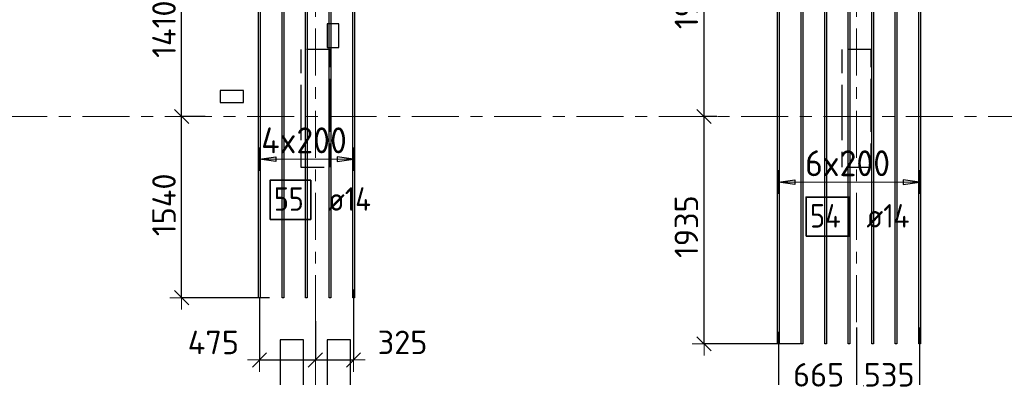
# Model space of a CAD drawing. Header units: metres. Extents: x -38 to 98, y -15 to 19.
# Tile 6 of 64: x 7 to 15, y 1 to 4. Entities that reach past the tile are written whole.
import ezdxf

# ---------------------------------------------------------------- set-up
doc = ezdxf.new("R2010")
doc.units = ezdxf.units.M
doc.header["$PDMODE"] = 65
for name, pattern in [('______11', [0.5, 0.4, -0.05, 0, -0.05]), ('______2', [0.27, 0.2, -0.07]), ('______5', [1.1, 0.8, -0.1, 0.1, -0.1])]:
    doc.linetypes.add(name, pattern=pattern)
for name, color, linetype, lineweight in [('XR$2$Осевая линия (1)', 7, '______5', 13), ('XR$3$Перекрытие (1)', 7, 'Continuous', 35), ('XR$3$Размерная линия (1)', 7, 'Continuous', 13), ('XR$5$Стена (1)', 7, 'Continuous', 35)]:
    doc.layers.add(name, color=color, linetype=linetype, lineweight=lineweight)
doc.layers.add('XR$3$Арм.стержн.Доп. Арм. верхн.зоны У', color=7, linetype='Continuous', lineweight=35, true_color=0x739641)
doc.styles.add('ISOCPEUR', font='txt')
doc.dimstyles.new('DIMSTYLE_3', dxfattribs={"dimtxt": 0.2, "dimasz": 0.2, "dimexe": 0, "dimexo": 0, "dimgap": 0.1, "dimtad": 2, "dimdec": 0, "dimlfac": 1000, "dimrnd": 5, "dimzin": 12, "dimdsep": 46, "dimtxsty": 'ISOCPEUR', "dimblk1": 'ALL_ML_STRICH', "dimblk2": 'ALL_ML_STRICH', "dimsah": 1, "dimcen": 0, "dimclrd": 7, "dimclre": 256, "dimclrt": 7, "dimadec": 0, "dimazin": 0, "dimtfac": 1, "dimtdec": 0, "dimtix": 1, "dimtmove": 2, "dimatfit": 3, "dimfxl": 0, "dimtzin": 0, "dimlwd": 0, "dimlwe": -3, "dimarcsym": 0})
doc.dimstyles.new('DIMSTYLE_7', dxfattribs={"dimtxt": 0.2, "dimasz": 0.2, "dimexe": 0, "dimexo": 0, "dimgap": 0.1, "dimtad": 2, "dimdec": 0, "dimlfac": 1000, "dimrnd": 5, "dimzin": 12, "dimdsep": 46, "dimtxsty": 'ISOCPEUR', "dimblk1": 'ALL_ML_STRICH', "dimblk2": 'ALL_ML_STRICH', "dimsah": 1, "dimcen": 0, "dimclrd": 7, "dimclre": 256, "dimclrt": 7, "dimadec": 0, "dimazin": 0, "dimtfac": 1, "dimtdec": 0, "dimtix": 1, "dimtmove": 2, "dimatfit": 3, "dimfxl": 0, "dimtvp": 1.2, "dimtzin": 0, "dimlwd": 0, "dimlwe": -3, "dimarcsym": 0})

# ---------------------------------------------------------------- blocks, each defined once
blk = doc.blocks.new('ALL_ML_STRICH')
at = {"color": 0, "linetype": 'ByBlock', "lineweight": -2}
for p, q in [((0, -0.5), (0, 0.5)), ((-1, 0), (0.5, 0)), ((-0.3, -0.3), (0.3, 0.3))]:
    blk.add_line(p, q, dxfattribs=at)
blk = doc.blocks.new('*D57')
at = {"layer": 'DEFPOINTS', "color": 7, "linetype": 'Continuous', "lineweight": 13, "transparency": 33554687}
for p in [(8.2339, 3.3), (8.0129, 1.7586), (8.7791, 1.7586)]:
    blk.add_point(p, dxfattribs=at)
at = {"layer": 'XR$3$Размерная линия (1)', "color": 9, "linetype": 'Continuous', "lineweight": -2, "true_color": 0xc7c7c7, "transparency": 33554687}
for p, q in [((8.2139, 3.3), (8.0129, 3.3)), ((8.7591, 1.7586), (8.0129, 1.7586))]:
    blk.add_line(p, q, dxfattribs=at)
at = {"layer": 'XR$3$Размерная линия (1)', "color": 7, "linetype": 'Continuous', "lineweight": -2, "transparency": 33554687}
blk.add_line((8.0129, 1.7586), (8.0129, 3.3), dxfattribs=at)
at = {"layer": 'XR$3$Размерная линия (1)', "color": 7, "linetype": 'Continuous', "lineweight": 13, "transparency": 33554687, "xscale": 0.2, "yscale": 0.2, "zscale": 0.2}
for p, rotation in [((8.0129, 3.3), 90), ((8.0129, 1.7586), 270)]:
    blk.add_blockref('ALL_ML_STRICH', p, dxfattribs=dict(at, rotation=rotation))
at = {"layer": 'XR$3$Размерная линия (1)', "color": 7, "linetype": 'Continuous', "lineweight": 13, "transparency": 33554687, "insert": (7.8629, 2.5493), "char_height": 0.2, "width": 0.8, "attachment_point": 5, "rotation": 90, "style": 'ISOCPEUR'}
blk.add_mtext('\\A1;{1540}', dxfattribs=at)
blk = doc.blocks.new('*D58')
at = {"layer": 'DEFPOINTS', "color": 7, "linetype": 'Continuous', "lineweight": 13, "transparency": 33554687}
for p in [(8.7603, 4.7086), (8.0129, 3.3), (8.2339, 3.3)]:
    blk.add_point(p, dxfattribs=at)
at = {"layer": 'XR$3$Размерная линия (1)', "color": 9, "linetype": 'Continuous', "lineweight": -2, "true_color": 0xc7c7c7, "transparency": 33554687}
for p, q in [((8.7403, 4.7086), (8.0129, 4.7086)), ((8.2139, 3.3), (8.0129, 3.3))]:
    blk.add_line(p, q, dxfattribs=at)
at = {"layer": 'XR$3$Размерная линия (1)', "color": 7, "linetype": 'Continuous', "lineweight": -2, "transparency": 33554687}
blk.add_line((8.0129, 3.3), (8.0129, 4.7086), dxfattribs=at)
at = {"layer": 'XR$3$Размерная линия (1)', "color": 7, "linetype": 'Continuous', "lineweight": 13, "transparency": 33554687, "xscale": 0.2, "yscale": 0.2, "zscale": 0.2}
for p, rotation in [((8.0129, 4.7086), 90), ((8.0129, 3.3), 270)]:
    blk.add_blockref('ALL_ML_STRICH', p, dxfattribs=dict(at, rotation=rotation))
at = {"layer": 'XR$3$Размерная линия (1)', "color": 7, "linetype": 'Continuous', "lineweight": 13, "transparency": 33554687, "insert": (7.8629, 4.0443), "char_height": 0.2, "width": 0.8, "attachment_point": 5, "rotation": 90, "style": 'ISOCPEUR'}
blk.add_mtext('\\A1;{1410}', dxfattribs=at)
blk = doc.blocks.new('*D59')
at = {"layer": 'DEFPOINTS', "color": 7, "linetype": 'Continuous', "lineweight": 13, "transparency": 33554687}
for p in [(12.5825, 3.3), (12.4542, 1.3662), (13.2933, 1.3662)]:
    blk.add_point(p, dxfattribs=at)
at = {"layer": 'XR$3$Размерная линия (1)', "color": 9, "linetype": 'Continuous', "lineweight": -2, "true_color": 0xc7c7c7, "transparency": 33554687}
for p, q in [((12.5625, 3.3), (12.4542, 3.3)), ((13.2733, 1.3662), (12.4542, 1.3662))]:
    blk.add_line(p, q, dxfattribs=at)
at = {"layer": 'XR$3$Размерная линия (1)', "color": 7, "linetype": 'Continuous', "lineweight": -2, "transparency": 33554687}
blk.add_line((12.4542, 1.3662), (12.4542, 3.3), dxfattribs=at)
at = {"layer": 'XR$3$Размерная линия (1)', "color": 7, "linetype": 'Continuous', "lineweight": 13, "transparency": 33554687, "xscale": 0.2, "yscale": 0.2, "zscale": 0.2}
for p, rotation in [((12.4542, 3.3), 90), ((12.4542, 1.3662), 270)]:
    blk.add_blockref('ALL_ML_STRICH', p, dxfattribs=dict(at, rotation=rotation))
at = {"layer": 'XR$3$Размерная линия (1)', "color": 7, "linetype": 'Continuous', "lineweight": 13, "transparency": 33554687, "insert": (12.3042, 2.3631), "char_height": 0.2, "width": 0.8, "attachment_point": 5, "rotation": 90, "style": 'ISOCPEUR'}
blk.add_mtext('\\A1;{1935}', dxfattribs=at)
blk = doc.blocks.new('*D60')
at = {"layer": 'DEFPOINTS', "color": 7, "linetype": 'Continuous', "lineweight": 13, "transparency": 33554687}
for p in [(13.3414, 5.2662), (12.4542, 3.3), (12.5825, 3.3)]:
    blk.add_point(p, dxfattribs=at)
at = {"layer": 'XR$3$Размерная линия (1)', "color": 9, "linetype": 'Continuous', "lineweight": -2, "true_color": 0xc7c7c7, "transparency": 33554687}
for p, q in [((13.3214, 5.2662), (12.4542, 5.2662)), ((12.5625, 3.3), (12.4542, 3.3))]:
    blk.add_line(p, q, dxfattribs=at)
at = {"layer": 'XR$3$Размерная линия (1)', "color": 7, "linetype": 'Continuous', "lineweight": -2, "transparency": 33554687}
blk.add_line((12.4542, 3.3), (12.4542, 5.2662), dxfattribs=at)
at = {"layer": 'XR$3$Размерная линия (1)', "color": 7, "linetype": 'Continuous', "lineweight": 13, "transparency": 33554687, "xscale": 0.2, "yscale": 0.2, "zscale": 0.2}
for p, rotation in [((12.4542, 5.2662), 90), ((12.4542, 3.3), 270)]:
    blk.add_blockref('ALL_ML_STRICH', p, dxfattribs=dict(at, rotation=rotation))
at = {"layer": 'XR$3$Размерная линия (1)', "color": 7, "linetype": 'Continuous', "lineweight": 13, "transparency": 33554687, "insert": (12.3042, 4.3131), "char_height": 0.2, "width": 0.8, "attachment_point": 5, "rotation": 90, "style": 'ISOCPEUR'}
blk.add_mtext('\\A1;{1965}', dxfattribs=at)
blk = doc.blocks.new('*D109')
at = {"layer": 'DEFPOINTS', "color": 7, "linetype": 'Continuous', "lineweight": 13, "transparency": 33554687}
for p in [(8.6743, 1.7834), (9.15, 1.5781), (8.6743, 1.2286)]:
    blk.add_point(p, dxfattribs=at)
at = {"layer": 'XR$3$Размерная линия (1)', "color": 9, "linetype": 'Continuous', "lineweight": -2, "true_color": 0xc7c7c7, "transparency": 33554687}
for p, q in [((8.6743, 1.7634), (8.6743, 1.2286)), ((9.15, 1.5581), (9.15, 1.2286))]:
    blk.add_line(p, q, dxfattribs=at)
at = {"layer": 'XR$3$Размерная линия (1)', "color": 7, "linetype": 'Continuous', "lineweight": -2, "transparency": 33554687}
blk.add_line((8.6743, 1.2286), (9.15, 1.2286), dxfattribs=at)
at = {"layer": 'XR$3$Размерная линия (1)', "color": 7, "linetype": 'Continuous', "lineweight": 13, "transparency": 33554687, "xscale": 0.2, "yscale": 0.2, "zscale": 0.2, "rotation": 180}
blk.add_blockref('ALL_ML_STRICH', (8.6743, 1.2286), dxfattribs=at)
at = {"layer": 'XR$3$Размерная линия (1)', "color": 7, "linetype": 'Continuous', "lineweight": 13, "transparency": 33554687, "xscale": 0.2, "yscale": 0.2, "zscale": 0.2}
blk.add_blockref('ALL_ML_STRICH', (9.15, 1.2286), dxfattribs=at)
at = {"layer": 'XR$3$Размерная линия (1)', "color": 7, "linetype": 'Continuous', "lineweight": 13, "transparency": 33554687, "insert": (8.2827, 1.3777), "char_height": 0.2, "width": 0.6, "attachment_point": 5, "style": 'ISOCPEUR'}
blk.add_mtext('\\A1;{475}', dxfattribs=at)
blk = doc.blocks.new('*D110')
at = {"layer": 'DEFPOINTS', "color": 7, "linetype": 'Continuous', "lineweight": 13, "transparency": 33554687}
for p in [(9.4743, 1.849), (9.15, 1.5781), (9.15, 1.2286)]:
    blk.add_point(p, dxfattribs=at)
at = {"layer": 'XR$3$Размерная линия (1)', "color": 9, "linetype": 'Continuous', "lineweight": -2, "true_color": 0xc7c7c7, "transparency": 33554687}
for p, q in [((9.4743, 1.829), (9.4743, 1.2286)), ((9.15, 1.5581), (9.15, 1.2286))]:
    blk.add_line(p, q, dxfattribs=at)
at = {"layer": 'XR$3$Размерная линия (1)', "color": 7, "linetype": 'Continuous', "lineweight": -2, "transparency": 33554687}
blk.add_line((9.15, 1.2286), (9.4743, 1.2286), dxfattribs=at)
at = {"layer": 'XR$3$Размерная линия (1)', "color": 7, "linetype": 'Continuous', "lineweight": 13, "transparency": 33554687, "xscale": 0.2, "yscale": 0.2, "zscale": 0.2, "rotation": 180}
blk.add_blockref('ALL_ML_STRICH', (9.15, 1.2286), dxfattribs=at)
at = {"layer": 'XR$3$Размерная линия (1)', "color": 7, "linetype": 'Continuous', "lineweight": 13, "transparency": 33554687, "xscale": 0.2, "yscale": 0.2, "zscale": 0.2}
blk.add_blockref('ALL_ML_STRICH', (9.4743, 1.2286), dxfattribs=at)
at = {"layer": 'XR$3$Размерная линия (1)', "color": 7, "linetype": 'Continuous', "lineweight": 13, "transparency": 33554687, "insert": (9.8912, 1.3785), "char_height": 0.2, "width": 0.6, "attachment_point": 5, "style": 'ISOCPEUR'}
blk.add_mtext('\\A1;{325}', dxfattribs=at)
blk = doc.blocks.new('*D111')
at = {"layer": 'DEFPOINTS', "color": 7, "linetype": 'Continuous', "lineweight": 13, "transparency": 33554687}
for p in [(13.75, 1.5251), (13.0875, 1.4868), (13.0875, 0.9523)]:
    blk.add_point(p, dxfattribs=at)
at = {"layer": 'XR$3$Размерная линия (1)', "color": 9, "linetype": 'Continuous', "lineweight": -2, "true_color": 0xc7c7c7, "transparency": 33554687}
for p, q in [((13.0875, 1.4668), (13.0875, 0.9523)), ((13.75, 1.5051), (13.75, 0.9523))]:
    blk.add_line(p, q, dxfattribs=at)
at = {"layer": 'XR$3$Размерная линия (1)', "color": 7, "linetype": 'Continuous', "lineweight": -2, "transparency": 33554687}
blk.add_line((13.0875, 0.9523), (13.75, 0.9523), dxfattribs=at)
at = {"layer": 'XR$3$Размерная линия (1)', "color": 7, "linetype": 'Continuous', "lineweight": 13, "transparency": 33554687, "xscale": 0.2, "yscale": 0.2, "zscale": 0.2, "rotation": 180}
blk.add_blockref('ALL_ML_STRICH', (13.0875, 0.9523), dxfattribs=at)
at = {"layer": 'XR$3$Размерная линия (1)', "color": 7, "linetype": 'Continuous', "lineweight": 13, "transparency": 33554687, "xscale": 0.2, "yscale": 0.2, "zscale": 0.2}
blk.add_blockref('ALL_ML_STRICH', (13.75, 0.9523), dxfattribs=at)
at = {"layer": 'XR$3$Размерная линия (1)', "color": 7, "linetype": 'Continuous', "lineweight": 13, "transparency": 33554687, "insert": (13.4287, 1.1023), "char_height": 0.2, "width": 0.6, "attachment_point": 5, "style": 'ISOCPEUR'}
blk.add_mtext('\\A1;{665}', dxfattribs=at)
blk = doc.blocks.new('*D112')
at = {"layer": 'DEFPOINTS', "color": 7, "linetype": 'Continuous', "lineweight": 13, "transparency": 33554687}
for p in [(13.75, 1.5251), (14.2875, 1.5251), (13.75, 0.9523)]:
    blk.add_point(p, dxfattribs=at)
at = {"layer": 'XR$3$Размерная линия (1)', "color": 9, "linetype": 'Continuous', "lineweight": -2, "true_color": 0xc7c7c7, "transparency": 33554687}
for p, q in [((13.75, 1.5051), (13.75, 0.9523)), ((14.2875, 1.5051), (14.2875, 0.9523))]:
    blk.add_line(p, q, dxfattribs=at)
at = {"layer": 'XR$3$Размерная линия (1)', "color": 7, "linetype": 'Continuous', "lineweight": -2, "transparency": 33554687}
blk.add_line((13.75, 0.9523), (14.2875, 0.9523), dxfattribs=at)
at = {"layer": 'XR$3$Размерная линия (1)', "color": 7, "linetype": 'Continuous', "lineweight": 13, "transparency": 33554687, "xscale": 0.2, "yscale": 0.2, "zscale": 0.2, "rotation": 180}
blk.add_blockref('ALL_ML_STRICH', (13.75, 0.9523), dxfattribs=at)
at = {"layer": 'XR$3$Размерная линия (1)', "color": 7, "linetype": 'Continuous', "lineweight": 13, "transparency": 33554687, "xscale": 0.2, "yscale": 0.2, "zscale": 0.2}
blk.add_blockref('ALL_ML_STRICH', (14.2875, 0.9523), dxfattribs=at)
at = {"layer": 'XR$3$Размерная линия (1)', "color": 7, "linetype": 'Continuous', "lineweight": 13, "transparency": 33554687, "insert": (14.0287, 1.1023), "char_height": 0.2, "width": 0.6, "attachment_point": 5, "style": 'ISOCPEUR'}
blk.add_mtext('\\A1;{535}', dxfattribs=at)

msp = doc.modelspace()

# ---------------------------------------------------------------- linework, layer by layer
at = {"layer": 'XR$2$Осевая линия (1)', "color": 253, "linetype": '______11', "lineweight": 13, "true_color": 0xa0a0a0, "transparency": 33554687}
for p, q in [((9.15, -2.65), (9.15, 18.35)), ((13.75, -2.65), (13.75, 8.13)), ((-2.63, 3.3), (62.6, 3.3))]:
    msp.add_line(p, q, dxfattribs=at)
at = {"layer": 'XR$3$Арм.стержн.Доп. Арм. верхн.зоны У', "color": 253, "linetype": 'Continuous', "lineweight": -3, "true_color": 0xa0a0a0, "transparency": 33554687}
for p, q in [((8.6743, 2.9378), (8.6743, 3.0378)), ((9.4743, 2.9378), (9.4743, 3.0378)), ((8.6743, 2.9378), (8.6743, 2.8378)), ((9.4743, 2.9378), (9.4743, 2.8378)), ((13.0875, 2.7427), (13.0875, 2.8427)), ((14.2875, 2.7427), (14.2875, 2.8427)), ((13.0875, 2.7427), (13.0875, 2.6427)), ((14.2875, 2.7427), (14.2875, 2.6427))]:
    msp.add_line(p, q, dxfattribs=at)
at = {"layer": 'XR$3$Арм.стержн.Доп. Арм. верхн.зоны У', "color": 7, "linetype": 'Continuous', "lineweight": 25, "transparency": 33554687}
for p, q in [((8.6743, 2.9378), (8.8143, 2.9578)), ((8.8143, 2.9178), (8.6743, 2.9378)), ((8.8143, 2.9578), (8.8143, 2.9178)), ((9.4743, 2.9378), (9.3343, 2.9578)), ((9.3343, 2.9578), (9.3343, 2.9178)), ((9.3343, 2.9178), (9.4743, 2.9378)), ((13.0875, 2.7427), (13.2275, 2.7627)), ((13.2275, 2.7627), (13.2275, 2.7227)), ((14.2875, 2.7427), (14.1475, 2.7627)), ((14.1475, 2.7627), (14.1475, 2.7227)), ((13.2275, 2.7227), (13.0875, 2.7427)), ((14.1475, 2.7227), (14.2875, 2.7427))]:
    msp.add_line(p, q, dxfattribs=at)
at = {"layer": 'XR$3$Арм.стержн.Доп. Арм. верхн.зоны У', "color": 7, "linetype": 'Continuous', "lineweight": 13, "transparency": 33554687}
for p, q in [((8.6743, 2.9378), (8.6743, 2.9378)), ((8.6743, 2.9378), (9.4743, 2.9378)), ((9.4743, 2.9378), (9.4743, 2.9378)), ((13.0875, 2.7427), (13.0875, 2.7427)), ((14.2875, 2.7427), (14.2875, 2.7427))]:
    msp.add_line(p, q, dxfattribs=at)
at = {"layer": 'XR$3$Арм.стержн.Доп. Арм. верхн.зоны У', "color": 7, "linetype": 'Continuous', "lineweight": 25, "transparency": 33554687}
for points in [[(13.0805, 1.3662), (13.0805, 5.2662), (13.0945, 5.2662), (13.0945, 1.3662), (13.0805, 1.3662)], [(13.2805, 1.3662), (13.2805, 5.2662), (13.2945, 5.2662), (13.2945, 1.3662), (13.2805, 1.3662)], [(13.4805, 1.3662), (13.4805, 5.2662), (13.4945, 5.2662), (13.4945, 1.3662), (13.4805, 1.3662)], [(13.6805, 1.3662), (13.6805, 5.2662), (13.6945, 5.2662), (13.6945, 1.3662), (13.6805, 1.3662)], [(13.8805, 1.3662), (13.8805, 5.2662), (13.8945, 5.2662), (13.8945, 1.3662), (13.8805, 1.3662)], [(14.0805, 1.3662), (14.0805, 5.2662), (14.0945, 5.2662), (14.0945, 1.3662), (14.0805, 1.3662)], [(14.2805, 1.3662), (14.2805, 5.2662), (14.2945, 5.2662), (14.2945, 1.3662), (14.2805, 1.3662)], [(8.6673, 1.7586), (8.6673, 4.7086), (8.6813, 4.7086), (8.6813, 1.7586), (8.6673, 1.7586)], [(8.8673, 1.7586), (8.8673, 4.7086), (8.8813, 4.7086), (8.8813, 1.7586), (8.8673, 1.7586)], [(9.0673, 1.7586), (9.0673, 4.7086), (9.0813, 4.7086), (9.0813, 1.7586), (9.0673, 1.7586)], [(9.2673, 1.7586), (9.2673, 4.7086), (9.2813, 4.7086), (9.2813, 1.7586), (9.2673, 1.7586)], [(9.4673, 1.7586), (9.4673, 4.7086), (9.4813, 4.7086), (9.4813, 1.7586), (9.4673, 1.7586)]]:
    msp.add_lwpolyline(points, dxfattribs=at)
at = {"layer": 'XR$3$Арм.стержн.Доп. Арм. верхн.зоны У', "color": 7, "linetype": 'Continuous', "lineweight": 35, "transparency": 33554687}
for points in [[(8.7644, 2.4251), (9.1111, 2.4251), (9.1111, 2.7584), (8.7644, 2.7584), (8.7644, 2.4251)], [(13.3223, 2.2821), (13.689, 2.2821), (13.689, 2.6154), (13.3223, 2.6154), (13.3223, 2.2821)]]:
    msp.add_lwpolyline(points, dxfattribs=at)
at = {"layer": 'XR$3$Арм.стержн.Доп. Арм. верхн.зоны У', "color": 7, "linetype": 'Continuous', "lineweight": 13, "transparency": 33554687}
msp.add_lwpolyline([(13.0875, 2.7427), (13.1645, 2.7427), (13.1645, 2.7427), (14.2875, 2.7427)], dxfattribs=at)
at = {"layer": 'XR$3$Перекрытие (1)', "color": 7, "linetype": 'Continuous', "lineweight": 25, "transparency": 33554687}
for p, q in [((9.25, 4.0881), (9.25, 3.8881)), ((9.35, 4.0881), (9.25, 4.0881)), ((9.35, 3.8881), (9.35, 4.0881)), ((9.25, 3.8881), (9.35, 3.8881)), ((8.3403, 3.521), (8.3403, 3.421)), ((8.5403, 3.521), (8.3403, 3.521)), ((8.5403, 3.421), (8.5403, 3.521)), ((8.3403, 3.421), (8.5403, 3.421)), ((8.85, 1.4), (8.85, 1)), ((9.05, 1.4), (8.85, 1.4)), ((9.05, 1), (9.05, 1.4)), ((9.25, 1.4), (9.25, 1)), ((9.45, 1.4), (9.25, 1.4)), ((9.45, 1), (9.45, 1.4))]:
    msp.add_line(p, q, dxfattribs=at)
at = {"layer": 'XR$5$Стена (1)', "color": 253, "linetype": '______2', "lineweight": -3, "true_color": 0xa0a0a0, "transparency": 33554687}
for p, q in [((9.025, 3.87), (9.025, 3.42)), ((9.275, 3.87), (9.025, 3.87)), ((9.275, 3.42), (9.275, 3.87)), ((13.625, 3.87), (13.625, 3.42)), ((13.875, 3.87), (13.625, 3.87)), ((13.875, 3.42), (13.875, 3.87)), ((9.025, 3.42), (9.025, 3.3)), ((9.275, 3.3), (9.275, 3.42)), ((13.625, 3.42), (13.625, 3.3)), ((13.875, 3.3), (13.875, 3.42)), ((9.025, 3.3), (9.025, 2.87)), ((9.275, 2.87), (9.275, 3.3)), ((13.625, 3.3), (13.625, 2.87)), ((13.875, 2.87), (13.875, 3.3)), ((9.025, 2.87), (9.105, 2.87)), ((9.025, 2.87), (9.275, 2.87)), ((13.675, 2.87), (13.875, 2.87)), ((13.755, 2.87), (13.875, 2.87))]:
    msp.add_line(p, q, dxfattribs=at)

# ---------------------------------------------------------------- texts
at = {"layer": 'XR$3$Арм.стержн.Доп. Арм. верхн.зоны У', "color": 7, "linetype": 'Continuous', "lineweight": 13, "transparency": 33554687, "char_height": 0.22, "attachment_point": 7, "style": 'ISOCPEUR'}
for s, insert, width in [('\\W0.95;4x200', (8.6893, 2.9878), 0.895564), ('\\W0.95;6x200', (13.3135, 2.7927), 0.873359)]:
    msp.add_mtext(s, dxfattribs=dict(at, insert=insert, width=width))
at = {"layer": 'XR$3$Арм.стержн.Доп. Арм. верхн.зоны У', "color": 7, "linetype": 'Continuous', "lineweight": 25, "transparency": 33554687, "char_height": 0.2, "attachment_point": 7, "style": 'ISOCPEUR'}
for s, insert, width in [('\\W0.87;55', (8.7978, 2.4984), 0.367208), ('\\W0.89; ø14 ', (9.1444, 2.4984), 0.769432), ('\\W0.88;54', (13.3557, 2.3554), 0.387995), ('\\W0.89; ø14 ', (13.7223, 2.3554), 0.769432)]:
    msp.add_mtext(s, dxfattribs=dict(at, insert=insert, width=width))

# ---------------------------------------------------------------- dimensions: what is measured, and where the dimension line sits
at = {"layer": 'XR$3$Размерная линия (1)', "color": 7, "linetype": 'Continuous', "lineweight": 13, "transparency": 33554687}
for base, p1, p2, picture, middle in [((12.4542, 5.2662), (12.5625, 3.3), (13.3214, 5.2662), '*D60', (12.3042, 4.3131)), ((8.0129, 4.7086), (8.2139, 3.3), (8.7403, 4.7086), '*D58', (7.8629, 4.0443)), ((8.0129, 3.3), (8.7591, 1.7586), (8.2139, 3.3), '*D57', (7.8629, 2.5493)), ((12.4542, 3.3), (13.2733, 1.3662), (12.5625, 3.3), '*D59', (12.3042, 2.3631))]:
    dim = msp.add_linear_dim(base=base, p1=p1, p2=p2, angle=90, dimstyle='DIMSTYLE_3', override={"dimpost": '<>', "dimclrd": 7, "dimclre": 9, "dimclrt": 7, "dimlwd": 0, "dimlwe": 65533}, dxfattribs=at)
    dim.commit()
    dim.dimension.update_dxf_attribs({"geometry": picture, "text_midpoint": middle, "dimtype": 160})
for base, p1, p2, dimstyle, picture, middle in [((9.4743, 1.2286), (9.15, 1.5581), (9.4743, 1.829), 'DIMSTYLE_7', '*D110', (9.8912, 1.3785)), ((9.15, 1.2286), (8.6743, 1.7634), (9.15, 1.5581), 'DIMSTYLE_7', '*D109', (8.2827, 1.3777)), ((13.75, 0.95232), (13.08748, 1.46677), (13.75, 1.50508), 'DIMSTYLE_3', '*D111', (13.42874, 1.10232)), ((14.28748, 0.95232), (13.75, 1.50508), (14.28748, 1.50508), 'DIMSTYLE_7', '*D112', (14.02874, 1.10232))]:
    dim = msp.add_linear_dim(base=base, p1=p1, p2=p2, dimstyle=dimstyle, override={"dimpost": '<>', "dimclrd": 7, "dimclre": 9, "dimclrt": 7, "dimlwd": 0, "dimlwe": 65533}, dxfattribs=at)
    dim.commit()
    dim.dimension.update_dxf_attribs({"geometry": picture, "text_midpoint": middle, "dimtype": 160})

doc.saveas('drawing.dxf')
